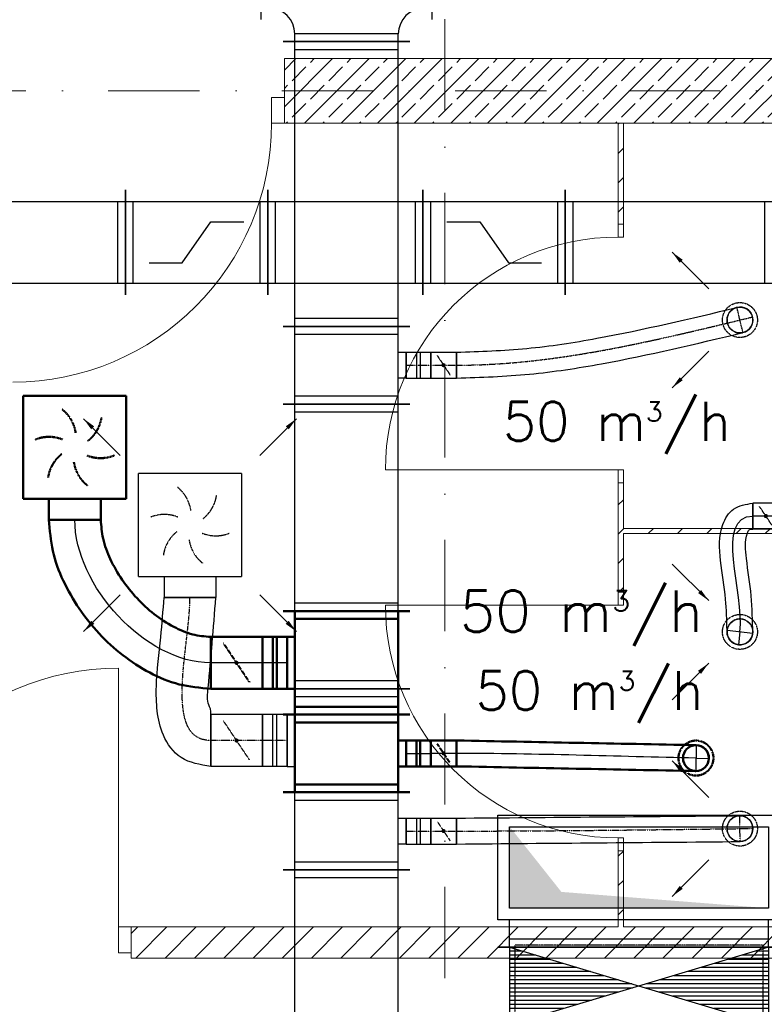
# Model space of a CAD drawing. Header units: millimetres. Extents: x -4612887 to -4536833, y -5457376 to -5415716.
# Tile 65 of 144: x -4582719 to -4579842, y -5445443 to -5441639. Entities that reach past the tile are written whole.
import ezdxf

# ---------------------------------------------------------------- set-up
doc = ezdxf.new("R2010")
doc.units = ezdxf.units.MM
doc.header["$MEASUREMENT"] = 0
for name, pattern in [('DASHDOT', [1, 0.5, -0.25, 0, -0.25]), ('DASHED', [0.75, 0.5, -0.25]), ('Kropki i Kreski', [670.277762, 352.777767, -176.388884, 0, -141.111112])]:
    doc.linetypes.add(name, pattern=pattern)
doc.layers.get('0').update_dxf_attribs({"color": 8, "lineweight": 18})
for name, color, linetype, lineweight in [('FLUID-N1', 7, 'Continuous', 30), ('FLUID-N1-150-ARRGR', 7, 'Continuous', 25), ('FLUID-W1', 7, 'Continuous', 30), ('FLUID-W1-160-ARRGR', 7, 'Continuous', 25), ('FLUID-Zmiany', 7, 'Continuous', 50), ('Osie', 8, 'Continuous', 18), ('Ściany wewnętrzne', 7, 'Continuous', 18)]:
    doc.layers.add(name, color=color, linetype=linetype, lineweight=lineweight)
for name, color, linetype in [('FLUID-N1-SYM', 7, 'Continuous'), ('FLUID-w1-SYM', 7, 'Continuous'), ('FLUID-Zmiany-SYM', 7, 'Continuous')]:
    doc.layers.add(name, color=color, linetype=linetype)
doc.styles.add('FDBES', font='simplex.shx')
doc.linetypes.add('ZIGZAG', pattern='A,0.0001,-0.2,[131,ltypeshp.shx,S=0.2,R=0,X=-0.2,Y=0],-0.4,[131,ltypeshp.shx,S=0.2,R=180,X=0.2,Y=0],-0.2', length=0.8001)
doc.dimstyles.new('FDBES', dxfattribs={"dimscale": 50, "dimtxt": 4, "dimasz": 2.5, "dimexe": 0.8, "dimexo": 2, "dimgap": 1, "dimtad": 1, "dimdsep": 46, "dimtxsty": 'FDBES', "dimcen": 2.5, "dimclrd": 4, "dimclre": 5, "dimadec": 0, "dimazin": 0, "dimtfac": 1, "dimtmove": 0, "dimatfit": 3, "dimfxl": 1, "dimarcsym": 0})
pattern_1 = [(45, (-4559356.9, -5416807.61), (-56.56854, 56.56854), [])]

# ---------------------------------------------------------------- blocks, each defined once
blk = doc.blocks.new('*U64')
at = {"color": 7, "linetype": 'DASHED'}
blk.add_circle((0, 0), 67.5, dxfattribs=at)
at = {"color": 0, "linetype": 'ByBlock', "lineweight": -2}
blk.add_circle((0, 0), 50, dxfattribs=at)
blk = doc.blocks.new('*U69')
at = {"color": 0, "linetype": 'ByBlock', "lineweight": -2}
for p, q in [((-199, -199), (-199, 199)), ((199, 199), (-199, 199)), ((199, 199), (199, -199)), ((-199, -199), (199, -199)), ((-100, -199), (-100, -279)), ((100, -199), (100, -279))]:
    blk.add_line(p, q, dxfattribs=at)
at = {"color": 10, "linetype": 'Continuous', "lineweight": -2}
blk.add_line((100, -279), (-100, -279), dxfattribs=at)
at = {"color": 7, "linetype": 'DASHED'}
for centre, start, end in [((-135.9, 36.4), 8.1986, 51.8014), ((-36.4, 135.9), 308.1986, 351.8014), ((-99.5, -99.5), 68.1986, 111.8014), ((36.4, -135.9), 128.1986, 171.8014), ((99.5, 99.5), 248.1986, 291.8014), ((135.9, -36.4), 188.1986, 231.8014)]:
    blk.add_arc(centre, 140.7, start, end, dxfattribs=at)
blk = doc.blocks.new('*U67')
at = {"color": 10, "linetype": 'Continuous', "lineweight": -2}
for p, q in [((-200, -245), (-200, 245)), ((200, 245), (200, -245)), ((100, -230), (-100, -230))]:
    blk.add_line(p, q, dxfattribs=at)
at = {"color": 0, "linetype": 'ByBlock', "lineweight": -2}
for p, q in [((-200, 200), (200, 200)), ((-200, -200), (200, -200)), ((-100, -200), (-100, -230)), ((100, -230), (100, -200))]:
    blk.add_line(p, q, dxfattribs=at)
at = {"color": 7, "linetype": 'Continuous'}
for p, q in [((-170, -200), (-170, 200)), ((170, 200), (170, -200))]:
    blk.add_line(p, q, dxfattribs=at)
blk = doc.blocks.new('*U66')
at = {"color": 10, "linetype": 'Continuous', "lineweight": -2}
for p, q in [((-100, -100), (-100, 100)), ((100, 100), (100, -100))]:
    blk.add_line(p, q, dxfattribs=at)
at = {"color": 0, "linetype": 'ByBlock', "lineweight": -2}
for p, q in [((-100, 100), (100, 100)), ((-100, -100), (100, -100))]:
    blk.add_line(p, q, dxfattribs=at)
at = {"color": 7, "linetype": 'DASHED'}
blk.add_line((-50, 75), (50, -75), dxfattribs=at)
at = {"color": 7, "linetype": 'Continuous'}
blk.add_lwpolyline([(-4, 0, 8, 8, 1), (4, 0, 8, 8, 1)], format="xyseb", close=True, dxfattribs=at)
at = {"layer": 'FLUID-Zmiany-SYM', "color": 7, "linetype": 'Continuous'}
blk.add_line((-100, 0), (100, 0), dxfattribs=at)
blk = doc.blocks.new('*U65')
at = {"color": 10, "linetype": 'Continuous', "lineweight": -2}
for p, q in [((-47.5, -100), (-47.5, 100)), ((47.5, 100), (47.5, -100))]:
    blk.add_line(p, q, dxfattribs=at)
at = {"color": 0, "linetype": 'ByBlock', "lineweight": -2}
for p, q in [((-47.5, 100), (47.5, 100)), ((-47.5, -100), (47.5, -100))]:
    blk.add_line(p, q, dxfattribs=at)
at = {"color": 7, "linetype": 'Continuous'}
for p, q in [((-7.5, 100), (-7.5, -100)), ((7.5, 100), (7.5, -100))]:
    blk.add_line(p, q, dxfattribs=at)
at = {"layer": 'FLUID-Zmiany-SYM', "color": 7, "linetype": 'Continuous'}
blk.add_line((-47.5, 0), (47.5, 0), dxfattribs=at)
blk = doc.blocks.new('*U63')
at = {"color": 10, "linetype": 'Continuous', "lineweight": -2}
for p, q in [((-150, -245), (-150, 245)), ((150, 245), (150, -245)), ((50, -230), (-50, -230))]:
    blk.add_line(p, q, dxfattribs=at)
at = {"color": 0, "linetype": 'ByBlock', "lineweight": -2}
for p, q in [((-150, 200), (150, 200)), ((-150, -200), (150, -200)), ((-50, -230), (-50, -200)), ((50, -200), (50, -230))]:
    blk.add_line(p, q, dxfattribs=at)
at = {"color": 7, "linetype": 'Continuous'}
for p, q in [((-120, -200), (-120, 200)), ((120, 200), (120, -200))]:
    blk.add_line(p, q, dxfattribs=at)
blk = doc.blocks.new('*U1162')
at = {"color": 10, "linetype": 'Continuous', "lineweight": -2}
for p, q in [((-47.5, -50), (-47.5, 50)), ((47.5, 50), (47.5, -50))]:
    blk.add_line(p, q, dxfattribs=at)
at = {"color": 0, "linetype": 'ByBlock', "lineweight": -2}
for p, q in [((-47.5, 50), (47.5, 50)), ((-47.5, -50), (47.5, -50))]:
    blk.add_line(p, q, dxfattribs=at)
at = {"color": 7, "linetype": 'Continuous'}
for p, q in [((-7.5, 50), (-7.5, -50)), ((7.5, 50), (7.5, -50))]:
    blk.add_line(p, q, dxfattribs=at)
at = {"layer": 'FLUID-Zmiany-SYM', "color": 7, "linetype": 'Continuous'}
blk.add_line((-47.5, 0), (47.5, 0), dxfattribs=at)
blk = doc.blocks.new('*U68')
at = {"color": 10, "linetype": 'Continuous', "lineweight": -2}
for p, q in [((-100, 0), (100, 0)), ((525, -453), (525, -653))]:
    blk.add_line(p, q, dxfattribs=at)
at = {"color": 10, "linetype": 'ZIGZAG', "lineweight": -2, "ltscale": 50}
for points in [[(525, -653), (403.1, -636.1), (289.4, -590.9), (94.1, -440.1), (-44.5, -235.5), (-85, -120.4), (-100, 0)], [(525, -453), (455.8, -443.2), (382.1, -413.7), (240.3, -303.5), (137.1, -151.8), (109.3, -73.1), (100, 0)]]:
    blk.add_spline(points, degree=3, dxfattribs=at)
at = {"layer": 'FLUID-Zmiany-SYM', "color": 7, "linetype": 'Continuous', "start_tangent": (-1, 0), "end_tangent": (0, 1)}
blk.add_spline([(525, -553), (0, 0)], degree=3, dxfattribs=at)
blk = doc.blocks.new('*U1161')
at = {"color": 10, "linetype": 'Continuous', "lineweight": -2}
blk.add_line((0, -50), (0, 50), dxfattribs=at)
at = {"color": 7, "linetype": 'DASHED', "lineweight": -2}
blk.add_arc((925, -18), 50, 88.8852, 268.8852, dxfattribs=at)
at = {"color": 0, "lineweight": -2}
blk.add_arc((925, -18), 50, 268.8852, 88.8852, dxfattribs=at)
at = {"color": 10, "linetype": 'ZIGZAG', "lineweight": -2, "ltscale": 50}
for points in [[(926, 32), (0, 50)], [(924, -68), (0, -50)]]:
    blk.add_spline(points, degree=3, dxfattribs=at)
at = {"layer": 'FLUID-Zmiany-SYM', "color": 7, "linetype": 'Continuous'}
for p, q in [((926, 32), (924, -68)), ((925, -18), (975, -19))]:
    blk.add_line(p, q, dxfattribs=at)
at = {"layer": 'FLUID-Zmiany-SYM', "color": 7, "linetype": 'Continuous', "start_tangent": (-0.999811, 0.019456), "end_tangent": (-1, 0)}
blk.add_spline([(925, -18), (0, 0)], degree=3, dxfattribs=at)
blk = doc.blocks.new('*U943')
at = {"color": 7, "linetype": 'DASHED'}
blk.add_circle((0, 0), 67.5, dxfattribs=at)
at = {"color": 0, "linetype": 'ByBlock', "lineweight": -2}
blk.add_circle((0, 0), 50, dxfattribs=at)
blk = doc.blocks.new('*U942')
at = {"color": 7, "linetype": 'DASHED'}
blk.add_circle((0, 0), 67.5, dxfattribs=at)
at = {"color": 0, "linetype": 'ByBlock', "lineweight": -2}
blk.add_circle((0, 0), 50, dxfattribs=at)
blk = doc.blocks.new('*U315')
at = {"color": 7, "linetype": 'DASHED'}
blk.add_circle((0, 0), 67.5, dxfattribs=at)
at = {"color": 0, "linetype": 'ByBlock', "lineweight": -2}
blk.add_circle((0, 0), 50, dxfattribs=at)
blk = doc.blocks.new('*U941')
at = {"color": 0, "linetype": 'ByBlock', "lineweight": -2}
for p, q in [((-199, -199), (-199, 199)), ((199, 199), (-199, 199)), ((199, 199), (199, -199)), ((-199, -199), (199, -199)), ((-100, -199), (-100, -279)), ((100, -199), (100, -279))]:
    blk.add_line(p, q, dxfattribs=at)
at = {"color": 162, "linetype": 'Continuous', "lineweight": -2}
blk.add_line((100, -279), (-100, -279), dxfattribs=at)
at = {"color": 7, "linetype": 'DASHED'}
for centre, start, end in [((-135.9, 36.4), 8.1986, 51.8014), ((-36.4, 135.9), 308.1986, 351.8014), ((-99.5, -99.5), 68.1986, 111.8014), ((36.4, -135.9), 128.1986, 171.8014), ((99.5, 99.5), 248.1986, 291.8014), ((135.9, -36.4), 188.1986, 231.8014)]:
    blk.add_arc(centre, 140.7, start, end, dxfattribs=at)
blk = doc.blocks.new('*U835')
at = {"color": 162, "linetype": 'Continuous', "lineweight": -2}
blk.add_line((-242.5, -545), (-242.5, 545), dxfattribs=at)
at = {"color": 7, "linetype": 'Continuous'}
for p, q in [((-137.5, -545), (-137.5, 545)), ((-137.5, 545), (267.5, 545)), ((267.5, 545), (267.5, -545)), ((-212.5, -500), (-212.5, 500)), ((267.5, -545), (-137.5, -545))]:
    blk.add_line(p, q, dxfattribs=at)
at = {"color": 0, "linetype": 'ByBlock', "lineweight": -2}
for p, q in [((-242.5, 500), (-137.5, 500)), ((-92.5, -500), (-92.5, 500)), ((-92.5, 500), (222.5, 500)), ((222.5, 500), (222.5, -500)), ((-242.5, -500), (-137.5, -500)), ((222.5, -500), (-92.5, -500))]:
    blk.add_line(p, q, dxfattribs=at)
blk = doc.blocks.new('*U832')
at = {"color": 162, "linetype": 'Continuous', "lineweight": -2}
for p, q in [((-714, -245), (-714, 245)), ((714, 245), (714, -245))]:
    blk.add_line(p, q, dxfattribs=at)
at = {"color": 0, "linetype": 'ByBlock', "lineweight": -2}
for p, q in [((-714, 200), (714, 200)), ((-714, -200), (714, -200))]:
    blk.add_line(p, q, dxfattribs=at)
at = {"color": 7, "linetype": 'Continuous'}
for p, q in [((-684, -200), (-684, 200)), ((684, 200), (684, -200))]:
    blk.add_line(p, q, dxfattribs=at)
blk = doc.blocks.new('*U831')
at = {"color": 162, "linetype": 'Continuous', "lineweight": -2}
for p, q in [((-200, -245), (-200, 245)), ((200, 245), (200, -245)), ((100, -230), (-100, -230))]:
    blk.add_line(p, q, dxfattribs=at)
at = {"color": 0, "linetype": 'ByBlock', "lineweight": -2}
for p, q in [((-200, 200), (200, 200)), ((-200, -200), (200, -200)), ((-100, -200), (-100, -230)), ((100, -230), (100, -200))]:
    blk.add_line(p, q, dxfattribs=at)
at = {"color": 7, "linetype": 'Continuous'}
for p, q in [((-170, -200), (-170, 200)), ((170, 200), (170, -200))]:
    blk.add_line(p, q, dxfattribs=at)
blk = doc.blocks.new('*U830')
at = {"color": 162, "linetype": 'Continuous', "lineweight": -2}
for p, q in [((-100, -100), (-100, 100)), ((100, 100), (100, -100))]:
    blk.add_line(p, q, dxfattribs=at)
at = {"color": 0, "linetype": 'ByBlock', "lineweight": -2}
for p, q in [((-100, 100), (100, 100)), ((-100, -100), (100, -100))]:
    blk.add_line(p, q, dxfattribs=at)
at = {"color": 7, "linetype": 'DASHED'}
blk.add_line((-50, 75), (50, -75), dxfattribs=at)
at = {"color": 7, "linetype": 'Continuous'}
blk.add_lwpolyline([(-4, 0, 8, 8, 1), (4, 0, 8, 8, 1)], format="xyseb", close=True, dxfattribs=at)
at = {"layer": 'FLUID-N1-SYM', "color": 7, "linetype": 'DASHDOT'}
blk.add_line((-100, 0), (100, 0), dxfattribs=at)
blk = doc.blocks.new('*U829')
at = {"color": 162, "linetype": 'Continuous', "lineweight": -2}
for p, q in [((-47.5, -100), (-47.5, 100)), ((47.5, 100), (47.5, -100))]:
    blk.add_line(p, q, dxfattribs=at)
at = {"color": 0, "linetype": 'ByBlock', "lineweight": -2}
for p, q in [((-47.5, 100), (47.5, 100)), ((-47.5, -100), (47.5, -100))]:
    blk.add_line(p, q, dxfattribs=at)
at = {"color": 7, "linetype": 'Continuous'}
for p, q in [((-7.5, 100), (-7.5, -100)), ((7.5, 100), (7.5, -100))]:
    blk.add_line(p, q, dxfattribs=at)
at = {"layer": 'FLUID-N1-SYM', "color": 7, "linetype": 'DASHDOT'}
blk.add_line((-47.5, 0), (47.5, 0), dxfattribs=at)
blk = doc.blocks.new('*U828')
at = {"color": 162, "linetype": 'Continuous', "lineweight": -2}
for p, q in [((330, 267.5), (330, -137.5)), ((-330, -137.5), (-330, 112.5)), ((245, -222.5), (-245, -222.5))]:
    blk.add_line(p, q, dxfattribs=at)
at = {"color": 7, "linetype": 'Continuous'}
for p, q in [((300, 222.5), (300, -92.5)), ((-300, -92.5), (-300, 67.5)), ((200, -192.5), (-200, -192.5))]:
    blk.add_line(p, q, dxfattribs=at)
at = {"color": 0, "linetype": 'ByBlock', "lineweight": -2}
for p, q in [((330, 222.5), (300, 222.5)), ((-330, 67.5), (-300, 67.5)), ((-330, -92.5), (-300, -92.5)), ((330, -92.5), (300, -92.5)), ((-200, -222.5), (-200, -192.5)), ((200, -222.5), (200, -192.5))]:
    blk.add_line(p, q, dxfattribs=at)
for centre, radius, start, end in [((300, -192.5), 415, 90, 158.9045), ((-300, -192.5), 260, 35.0641, 90), ((-300, -192.5), 100, 0, 90), ((300, -192.5), 100, 90, 180)]:
    blk.add_arc(centre, radius, start, end, dxfattribs=at)
blk = doc.blocks.new('*U826')
at = {"color": 162, "linetype": 'Continuous', "lineweight": -2}
for p, q in [((-400, -245), (-400, 245)), ((400, 245), (400, -245))]:
    blk.add_line(p, q, dxfattribs=at)
at = {"color": 0, "linetype": 'ByBlock', "lineweight": -2}
for p, q in [((-400, 200), (400, 200)), ((-400, -200), (400, -200))]:
    blk.add_line(p, q, dxfattribs=at)
at = {"color": 7, "linetype": 'Continuous'}
for p, q in [((-370, -200), (-370, 200)), ((370, 200), (370, -200))]:
    blk.add_line(p, q, dxfattribs=at)
blk = doc.blocks.new('*U980')
at = {"color": 162, "linetype": 'Continuous', "lineweight": -2}
for p, q in [((-150, -245), (-150, 245)), ((150, 245), (150, -245)), ((50, -230), (-50, -230))]:
    blk.add_line(p, q, dxfattribs=at)
at = {"color": 0, "linetype": 'ByBlock', "lineweight": -2}
for p, q in [((-150, 200), (150, 200)), ((-150, -200), (150, -200)), ((-50, -230), (-50, -200)), ((50, -200), (50, -230))]:
    blk.add_line(p, q, dxfattribs=at)
at = {"color": 7, "linetype": 'Continuous'}
for p, q in [((-120, -200), (-120, 200)), ((120, 200), (120, -200))]:
    blk.add_line(p, q, dxfattribs=at)
blk = doc.blocks.new('*U981')
at = {"color": 162, "linetype": 'Continuous', "lineweight": -2}
for p, q in [((-50, -50), (-50, 50)), ((50, 50), (50, -50))]:
    blk.add_line(p, q, dxfattribs=at)
at = {"color": 0, "linetype": 'ByBlock', "lineweight": -2}
for p, q in [((-50, 50), (50, 50)), ((-50, -50), (50, -50))]:
    blk.add_line(p, q, dxfattribs=at)
at = {"color": 7, "linetype": 'DASHED'}
blk.add_line((-25, 37.5), (25, -37.5), dxfattribs=at)
at = {"color": 7, "linetype": 'Continuous'}
blk.add_lwpolyline([(-4, 0, 8, 8, 1), (4, 0, 8, 8, 1)], format="xyseb", close=True, dxfattribs=at)
at = {"layer": 'FLUID-N1-SYM', "color": 7, "linetype": 'DASHDOT'}
blk.add_line((-50, 0), (50, 0), dxfattribs=at)
blk = doc.blocks.new('*U982')
at = {"color": 162, "linetype": 'Continuous', "lineweight": -2}
for p, q in [((-47.5, -50), (-47.5, 50)), ((47.5, 50), (47.5, -50))]:
    blk.add_line(p, q, dxfattribs=at)
at = {"color": 0, "linetype": 'ByBlock', "lineweight": -2}
for p, q in [((-47.5, 50), (47.5, 50)), ((-47.5, -50), (47.5, -50))]:
    blk.add_line(p, q, dxfattribs=at)
at = {"color": 7, "linetype": 'Continuous'}
for p, q in [((-7.5, 50), (-7.5, -50)), ((7.5, 50), (7.5, -50))]:
    blk.add_line(p, q, dxfattribs=at)
at = {"layer": 'FLUID-N1-SYM', "color": 7, "linetype": 'DASHDOT'}
blk.add_line((-47.5, 0), (47.5, 0), dxfattribs=at)
blk = doc.blocks.new('*U983')
at = {"color": 162, "linetype": 'Continuous', "lineweight": -2}
blk.add_line((-53, 547.5), (47, 547.5), dxfattribs=at)
at = {"color": 7, "linetype": 'DASHED', "lineweight": -2}
blk.add_arc((6.5, -547.5), 50, 0.7454, 180.7454, dxfattribs=at)
at = {"color": 0, "linetype": 'ByBlock', "lineweight": -2}
blk.add_arc((6.5, -547.5), 50, 180.7454, 0.7454, dxfattribs=at)
at = {"color": 162, "linetype": 'ZIGZAG', "lineweight": -2, "ltscale": 50}
for points in [[(-53, 547.5), (-43.5, -548.1)], [(47, 547.5), (56.5, -546.8)]]:
    blk.add_spline(points, degree=3, dxfattribs=at)
at = {"layer": 'FLUID-N1-SYM', "color": 7, "linetype": 'DASHDOT'}
for p, q in [((-43.5, -548.1), (56.5, -546.8)), ((6.5, -547.5), (7.2, -597.5))]:
    blk.add_line(p, q, dxfattribs=at)
at = {"layer": 'FLUID-N1-SYM', "color": 7, "linetype": 'DASHDOT', "start_tangent": (0, -1), "end_tangent": (0.01301, -0.999915)}
blk.add_spline([(-3, 547.5), (0, 0), (6.5, -547.5)], degree=3, dxfattribs=at)
blk = doc.blocks.new('*U984')
at = {"color": 162, "linetype": 'Continuous', "lineweight": -2}
for p, q in [((-100, 0), (100, 0)), ((80, -453), (80, -653))]:
    blk.add_line(p, q, dxfattribs=at)
at = {"color": 162, "linetype": 'ZIGZAG', "lineweight": -2, "ltscale": 50}
for points in [[(80, -453), (80.2, -454.8), (80.6, -452.9), (72.2, -415.6), (70.1, -349.2), (85.6, -176.5), (100, 0)], [(80, -653), (-34.1, -618.9), (-102.8, -532.7), (-126.5, -438.6), (-129.8, -343.5), (-113, -153.4), (-100, 0)]]:
    blk.add_spline(points, degree=3, dxfattribs=at)
at = {"layer": 'FLUID-N1-SYM', "color": 7, "linetype": 'DASHDOT', "start_tangent": (-1, 0), "end_tangent": (0, 1)}
blk.add_spline([(80, -553), (0, 0)], degree=3, dxfattribs=at)
blk = doc.blocks.new('*U985')
at = {"color": 162, "linetype": 'Continuous', "lineweight": -2}
for p, q in [((-150, -245), (-150, 245)), ((150, 245), (150, -245))]:
    blk.add_line(p, q, dxfattribs=at)
at = {"color": 0, "linetype": 'ByBlock', "lineweight": -2}
for p, q in [((-120, 200), (-150, 200)), ((-120, 200), (120, 200)), ((120, 200), (150, 200)), ((-120, -200), (-150, -200)), ((-120, -200), (120, -200)), ((120, -200), (150, -200))]:
    blk.add_line(p, q, dxfattribs=at)
at = {"color": 7, "linetype": 'Continuous'}
for p, q in [((-120, -200), (-120, 200)), ((120, 200), (120, -200))]:
    blk.add_line(p, q, dxfattribs=at)
blk = doc.blocks.new('*U986')
at = {"color": 162, "linetype": 'Continuous', "lineweight": -2}
for p, q in [((-150, -245), (-150, 245)), ((150, 245), (150, -245)), ((50, -230), (-50, -230))]:
    blk.add_line(p, q, dxfattribs=at)
at = {"color": 0, "linetype": 'ByBlock', "lineweight": -2}
for p, q in [((-150, 200), (150, 200)), ((-150, -200), (150, -200)), ((-50, -230), (-50, -200)), ((50, -200), (50, -230))]:
    blk.add_line(p, q, dxfattribs=at)
at = {"color": 7, "linetype": 'Continuous'}
for p, q in [((-120, -200), (-120, 200)), ((120, 200), (120, -200))]:
    blk.add_line(p, q, dxfattribs=at)
blk = doc.blocks.new('*U987')
at = {"color": 162, "linetype": 'Continuous', "lineweight": -2}
for p, q in [((-50, -50), (-50, 50)), ((50, 50), (50, -50))]:
    blk.add_line(p, q, dxfattribs=at)
at = {"color": 0, "linetype": 'ByBlock', "lineweight": -2}
for p, q in [((-50, 50), (50, 50)), ((-50, -50), (50, -50))]:
    blk.add_line(p, q, dxfattribs=at)
at = {"color": 7, "linetype": 'DASHED'}
blk.add_line((-25, 37.5), (25, -37.5), dxfattribs=at)
at = {"color": 7, "linetype": 'Continuous'}
blk.add_lwpolyline([(-4, 0, 8, 8, 1), (4, 0, 8, 8, 1)], format="xyseb", close=True, dxfattribs=at)
at = {"layer": 'FLUID-N1-SYM', "color": 7, "linetype": 'DASHDOT'}
blk.add_line((-50, 0), (50, 0), dxfattribs=at)
blk = doc.blocks.new('*U988')
at = {"color": 162, "linetype": 'Continuous', "lineweight": -2}
for p, q in [((-47.5, -50), (-47.5, 50)), ((47.5, 50), (47.5, -50))]:
    blk.add_line(p, q, dxfattribs=at)
at = {"color": 0, "linetype": 'ByBlock', "lineweight": -2}
for p, q in [((-47.5, 50), (47.5, 50)), ((-47.5, -50), (47.5, -50))]:
    blk.add_line(p, q, dxfattribs=at)
at = {"color": 7, "linetype": 'Continuous'}
for p, q in [((-7.5, 50), (-7.5, -50)), ((7.5, 50), (7.5, -50))]:
    blk.add_line(p, q, dxfattribs=at)
at = {"layer": 'FLUID-N1-SYM', "color": 7, "linetype": 'DASHDOT'}
blk.add_line((-47.5, 0), (47.5, 0), dxfattribs=at)
blk = doc.blocks.new('*U989')
at = {"color": 162, "linetype": 'Continuous', "lineweight": -2}
for p, q in [((-550, -245), (-550, 245)), ((550, 245), (550, -245))]:
    blk.add_line(p, q, dxfattribs=at)
at = {"color": 0, "linetype": 'ByBlock', "lineweight": -2}
for p, q in [((-550, 200), (550, 200)), ((-550, -200), (550, -200))]:
    blk.add_line(p, q, dxfattribs=at)
at = {"color": 7, "linetype": 'Continuous'}
for p, q in [((-520, -200), (-520, 200)), ((520, 200), (520, -200))]:
    blk.add_line(p, q, dxfattribs=at)
blk = doc.blocks.new('*U794')
at = {"color": 32, "linetype": 'Continuous', "lineweight": -2}
for p, q in [((-850, -202.5), (-850, 202.5)), ((850, 202.5), (850, -202.5))]:
    blk.add_line(p, q, dxfattribs=at)
at = {"color": 0, "linetype": 'ByBlock', "lineweight": -2}
for p, q in [((-850, 157.5), (850, 157.5)), ((-850, -157.5), (850, -157.5))]:
    blk.add_line(p, q, dxfattribs=at)
at = {"color": 7, "linetype": 'Continuous'}
for p, q in [((-820, -157.5), (-820, 157.5)), ((820, 157.5), (820, -157.5))]:
    blk.add_line(p, q, dxfattribs=at)
blk = doc.blocks.new('*U1036')
at = {"color": 162, "linetype": 'Continuous', "lineweight": -2}
blk.add_line((-1095, -224.5), (-1095, -124.5), dxfattribs=at)
at = {"color": 7, "linetype": 'DASHED', "lineweight": -2}
blk.add_arc((0, 0), 50, 103.526, 283.526, dxfattribs=at)
at = {"color": 0, "linetype": 'ByBlock', "lineweight": -2}
blk.add_arc((0, 0), 50, 283.526, 103.526, dxfattribs=at)
at = {"color": 162, "linetype": 'ZIGZAG', "lineweight": -2, "ltscale": 50}
for points in [[(-1095, -124.5), (-823.7, -109.7), (-552.5, -70.5), (-11.7, 48.6)], [(-1095, -224.5), (-813.3, -209.1), (-534.8, -168.9), (11.7, -48.6)]]:
    blk.add_spline(points, degree=3, dxfattribs=at)
at = {"layer": 'FLUID-N1-SYM', "color": 7, "linetype": 'DASHDOT'}
for p, q in [((11.7, -48.6), (-11.7, 48.6)), ((0, 0), (48.6, 11.7))]:
    blk.add_line(p, q, dxfattribs=at)
at = {"layer": 'FLUID-N1-SYM', "color": 7, "linetype": 'DASHDOT', "start_tangent": (1, 0), "end_tangent": (0.972264, 0.233887)}
blk.add_spline([(-1095, -174.5), (0, 0)], degree=3, dxfattribs=at)
blk = doc.blocks.new('*U818')
at = {"color": 32, "linetype": 'Continuous', "lineweight": -2}
for p, q in [((-50, -50), (-50, 50)), ((50, 50), (50, -50))]:
    blk.add_line(p, q, dxfattribs=at)
at = {"color": 0, "linetype": 'ByBlock', "lineweight": -2}
for p, q in [((-50, 50), (50, 50)), ((-50, -50), (50, -50))]:
    blk.add_line(p, q, dxfattribs=at)
at = {"color": 7, "linetype": 'DASHED'}
blk.add_line((-25, 37.5), (25, -37.5), dxfattribs=at)
at = {"color": 7, "linetype": 'Continuous'}
blk.add_lwpolyline([(-4, 0, 8, 8, 1), (4, 0, 8, 8, 1)], format="xyseb", close=True, dxfattribs=at)
at = {"layer": 'FLUID-w1-SYM', "color": 7, "linetype": 'Continuous'}
blk.add_line((-50, 0), (50, 0), dxfattribs=at)
blk = doc.blocks.new('*U314')
at = {"color": 32, "linetype": 'Continuous', "lineweight": -2}
blk.add_line((0, 50), (0, -50), dxfattribs=at)
at = {"color": 7, "linetype": 'DASHED', "lineweight": -2}
blk.add_arc((-50.2, -447.5), 50, 353.5943, 173.5943, dxfattribs=at)
at = {"color": 0, "lineweight": -2}
blk.add_arc((-50.2, -447.5), 50, 173.5943, 353.5943, dxfattribs=at)
at = {"color": 32, "linetype": 'ZIGZAG', "lineweight": -2, "ltscale": 50}
for points in [[(-99.9, -441.9), (-106, -321), (-124.9, -172.2), (-116.1, -32.7), (-74.7, 26.8), (0, 50)], [(-0.6, -453.1), (-6.8, -308.3), (-25.3, -163.4), (-21.5, -65.2), (-14.5, -53), (0, -50)]]:
    blk.add_spline(points, degree=3, dxfattribs=at)
at = {"layer": 'FLUID-w1-SYM', "color": 7, "linetype": 'Continuous'}
for p, q in [((-0.6, -453.1), (-99.9, -441.9)), ((-50.2, -447.5), (-55.8, -497.2))]:
    blk.add_line(p, q, dxfattribs=at)
at = {"layer": 'FLUID-w1-SYM', "color": 7, "linetype": 'Continuous', "start_tangent": (0.111568, 0.993757), "end_tangent": (1, 0)}
blk.add_spline([(-50.2, -447.5), (0, 0)], degree=3, dxfattribs=at)
blk = doc.blocks.new('*U1037')
at = {"linetype": 'Continuous'}
h = blk.add_hatch(dxfattribs=at)
h.set_pattern_fill('LINE', scale=127, angle=90, style=0)
h.paths.add_polyline_path([(-150, 500), (150, 500), (-150, -500), (150, -500)])
at = {"color": 162, "linetype": 'Continuous', "lineweight": -2}
for p, q in [((-150, -545), (-150, 545)), ((150, 545), (150, -545))]:
    blk.add_line(p, q, dxfattribs=at)
at = {"color": 0, "linetype": 'ByBlock', "lineweight": -2}
for p, q in [((-150, 500), (150, 500)), ((-150, -500), (150, -500))]:
    blk.add_line(p, q, dxfattribs=at)
at = {"color": 7, "linetype": 'Continuous'}
for p, q in [((-150, 500), (150, -500)), ((-150, -500), (150, 500))]:
    blk.add_line(p, q, dxfattribs=at)
at = {"color": 7, "linetype": 'DASHED'}
for p, q in [((-157.5, 480), (-157.5, -480)), ((157.5, 480), (-157.5, 480)), ((157.5, -480), (157.5, 480)), ((-157.5, -480), (157.5, -480))]:
    blk.add_line(p, q, dxfattribs=at)
blk = doc.blocks.new('*U1123')
at = {"color": 7, "linetype": 'Continuous'}
for p, q in [((-202.5, -545), (-202.5, 545)), ((-202.5, 545), (202.5, 545)), ((202.5, 545), (202.5, -545)), ((202.5, -545), (-202.5, -545))]:
    blk.add_line(p, q, dxfattribs=at)
at = {"color": 0, "linetype": 'ByBlock', "lineweight": -2}
for p, q in [((-157.5, -500), (-157.5, 500)), ((-157.5, 500), (157.5, 500)), ((157.5, 500), (157.5, -500)), ((157.5, -500), (-157.5, -500))]:
    blk.add_line(p, q, dxfattribs=at)
at = {"color": 0, "linetype": 'ByBlock'}
blk.add_solid([(-157.5, 500), (157.5, 500), (-157.5, -500), (-94.5, 300)], dxfattribs=at)
blk = doc.blocks.new('*U796')
at = {"color": 32, "linetype": 'Continuous', "lineweight": -2}
for p, q in [((-275, -202.5), (-275, 202.5)), ((275, 202.5), (275, -202.5))]:
    blk.add_line(p, q, dxfattribs=at)
at = {"color": 0, "linetype": 'ByBlock', "lineweight": -2}
for p, q in [((-275, 157.5), (275, 157.5)), ((-275, -157.5), (275, -157.5))]:
    blk.add_line(p, q, dxfattribs=at)
at = {"color": 7, "linetype": 'Continuous'}
for p, q in [((-245, -157.5), (-245, 157.5)), ((245, 157.5), (245, -157.5)), ((-55, -78.8), (55, 78.8)), ((55, 78.8), (183.3, 78.8)), ((-183.3, -78.8), (-55, -78.8))]:
    blk.add_line(p, q, dxfattribs=at)
blk = doc.blocks.new('*U805')
at = {"color": 32, "linetype": 'Continuous', "lineweight": -2}
for p, q in [((-300, -202.5), (-300, 202.5)), ((300, 202.5), (300, -202.5))]:
    blk.add_line(p, q, dxfattribs=at)
at = {"color": 0, "linetype": 'ByBlock', "lineweight": -2}
for p, q in [((-300, 157.5), (300, 157.5)), ((-300, -157.5), (300, -157.5))]:
    blk.add_line(p, q, dxfattribs=at)
at = {"color": 7, "linetype": 'Continuous'}
for p, q in [((-270, -157.5), (-270, 157.5)), ((270, 157.5), (270, -157.5))]:
    blk.add_line(p, q, dxfattribs=at)
blk = doc.blocks.new('*U806')
at = {"color": 32, "linetype": 'Continuous', "lineweight": -2}
for p, q in [((-275, -202.5), (-275, 202.5)), ((275, 202.5), (275, -202.5))]:
    blk.add_line(p, q, dxfattribs=at)
at = {"color": 0, "linetype": 'ByBlock', "lineweight": -2}
for p, q in [((275, 157.5), (-275, 157.5)), ((275, -157.5), (-275, -157.5))]:
    blk.add_line(p, q, dxfattribs=at)
at = {"color": 7, "linetype": 'Continuous'}
for p, q in [((-245, -157.5), (-245, 157.5)), ((245, 157.5), (245, -157.5)), ((-55, 78.8), (-183.3, 78.8)), ((55, -78.8), (-55, 78.8)), ((183.3, -78.8), (55, -78.8))]:
    blk.add_line(p, q, dxfattribs=at)
blk = doc.blocks.new('*U807')
at = {"color": 32, "linetype": 'Continuous', "lineweight": -2}
for p, q in [((-400, -202.5), (-400, 202.5)), ((400, 202.5), (400, -202.5))]:
    blk.add_line(p, q, dxfattribs=at)
at = {"color": 0, "linetype": 'ByBlock', "lineweight": -2}
for p, q in [((-400, 157.5), (400, 157.5)), ((-400, -157.5), (400, -157.5))]:
    blk.add_line(p, q, dxfattribs=at)
at = {"color": 7, "linetype": 'Continuous'}
for p, q in [((-370, -157.5), (-370, 157.5)), ((370, 157.5), (370, -157.5))]:
    blk.add_line(p, q, dxfattribs=at)
blk = doc.blocks.new('*U1163')
at = {"color": 10, "linetype": 'Continuous', "lineweight": -2}
for p, q in [((-50, -50), (-50, 50)), ((50, 50), (50, -50))]:
    blk.add_line(p, q, dxfattribs=at)
at = {"color": 0, "linetype": 'ByBlock', "lineweight": -2}
for p, q in [((-50, 50), (50, 50)), ((-50, -50), (50, -50))]:
    blk.add_line(p, q, dxfattribs=at)
at = {"color": 7, "linetype": 'DASHED'}
blk.add_line((-25, 37.5), (25, -37.5), dxfattribs=at)
at = {"color": 7, "linetype": 'Continuous'}
blk.add_lwpolyline([(-4, 0, 8, 8, 1), (4, 0, 8, 8, 1)], format="xyseb", close=True, dxfattribs=at)
at = {"layer": 'FLUID-Zmiany-SYM', "color": 7, "linetype": 'Continuous'}
blk.add_line((-50, 0), (50, 0), dxfattribs=at)

msp = doc.modelspace()

# ---------------------------------------------------------------- hatches: boundary and pattern name
at = {"layer": 'Ściany wewnętrzne', "linetype": 'Continuous'}
h = msp.add_hatch(dxfattribs=at)
h.set_pattern_fill('BETON_ZBROJONY', color=8, style=0, pattern_type=2)
h.set_pattern_definition([(45, (-4559356.9, -5416807.61), (-70.71068, 70.71068), []), (45, (-4559392.25, -5416772.26), (-70.71068, 70.71068), [75, -25])])
h.paths.add_polyline_path([(-4581695.7, -5442039.1), (-4576375.7, -5442039.1), (-4576375.7, -5441939.1), (-4576375.7, -5441789.1), (-4581695.7, -5441789.1), (-4581695.7, -5441939.1)])
h = msp.add_hatch(dxfattribs=at)
h.set_pattern_fill('BLOCZKI_CERAMICZNE', color=8, style=0, pattern_type=2)
h.set_pattern_definition(pattern_1)
h.paths.add_polyline_path([(-4580385.7, -5442039.1), (-4580405.7, -5442039.1), (-4580405.7, -5442428.5), (-4580385.7, -5442428.5)])
h = msp.add_hatch(dxfattribs=at)
h.set_pattern_fill('BLOCZKI_CERAMICZNE', color=8, style=0, pattern_type=2)
h.set_pattern_definition(pattern_1)
h.paths.add_polyline_path([(-4580405.7, -5443850.2), (-4580385.7, -5443850.2), (-4580385.7, -5443428.5), (-4580405.7, -5443428.5)])
h = msp.add_hatch(dxfattribs=at)
h.set_pattern_fill('BLOCZKI_CERAMICZNE', color=8, style=0, pattern_type=2)
h.set_pattern_definition(pattern_1)
h.paths.add_polyline_path([(-4580385.7, -5443624.1), (-4578419.5, -5443624.1), (-4578419.5, -5443604.1), (-4580385.7, -5443604.1)])
h = msp.add_hatch(dxfattribs=at)
h.set_pattern_fill('BLOCZKI_CERAMICZNE', color=8, style=0, pattern_type=2)
h.set_pattern_definition(pattern_1)
h.paths.add_polyline_path([(-4580405.7, -5444850.2), (-4580405.7, -5445144.1), (-4580385.7, -5445144.1), (-4580385.7, -5444850.2)])
h = msp.add_hatch(dxfattribs=at)
h.set_pattern_fill('BLOCZKI_CERAMICZNE', color=8, style=0, pattern_type=2)
h.set_pattern_definition(pattern_1)
h.paths.add_polyline_path([(-4582287.5, -5445244.1), (-4582287.5, -5445264.1), (-4578251.9, -5445264.1), (-4578251.9, -5445164.1), (-4578251.9, -5445144.1), (-4582287.5, -5445144.1)])

# ---------------------------------------------------------------- linework, layer by layer
at = {"layer": 'Osie', "color": 8, "linetype": 'Kropki i Kreski'}
for p, q in [((-4581075.7, -5450704.9), (-4581075.7, -5422757.6)), ((-4551857, -5441914.1), (-4607179.5, -5441914.1))]:
    msp.add_line(p, q, dxfattribs=at)
at = {"layer": 'Ściany wewnętrzne', "color": 8, "linetype": 'Continuous'}
for p, q in [((-4581695.7, -5441939.1), (-4581695.7, -5441789.1)), ((-4581695.7, -5441939.1), (-4581745.7, -5441939.1)), ((-4581745.7, -5441939.1), (-4581745.7, -5442039.1)), ((-4581695.7, -5442039.1), (-4581695.7, -5441939.1)), ((-4581695.7, -5442039.1), (-4581695.7, -5441939.1)), ((-4581695.7, -5442039.1), (-4581695.7, -5441939.1)), ((-4581745.7, -5442039.1), (-4581695.7, -5442039.1)), ((-4580405.7, -5442428.5), (-4580385.7, -5442428.5)), ((-4580405.7, -5442478.5), (-4580405.7, -5442428.5)), ((-4580405.7, -5442428.5), (-4580385.7, -5442428.5)), ((-4580405.7, -5442428.5), (-4580385.7, -5442428.5)), ((-4580385.7, -5442428.5), (-4580385.7, -5442478.5)), ((-4580385.7, -5442478.5), (-4580405.7, -5442478.5)), ((-4580405.7, -5443378.5), (-4581305.7, -5443378.5)), ((-4580405.7, -5443428.5), (-4580405.7, -5443378.5)), ((-4580405.7, -5443378.5), (-4580385.7, -5443378.5)), ((-4580385.7, -5443378.5), (-4580385.7, -5443428.5)), ((-4580405.7, -5443428.5), (-4580385.7, -5443428.5)), ((-4580385.7, -5443428.5), (-4580405.7, -5443428.5)), ((-4580405.7, -5443428.5), (-4580385.7, -5443428.5)), ((-4580405.7, -5443850.2), (-4580385.7, -5443850.2)), ((-4580405.7, -5443850.2), (-4580405.7, -5443900.2)), ((-4580385.7, -5443850.2), (-4580405.7, -5443850.2)), ((-4580405.7, -5443850.2), (-4580385.7, -5443850.2)), ((-4580385.7, -5443900.2), (-4580385.7, -5443850.2)), ((-4580405.7, -5443900.2), (-4581305.7, -5443900.2)), ((-4580405.7, -5443900.2), (-4580385.7, -5443900.2)), ((-4582337.5, -5445144.1), (-4582337.5, -5444144.1)), ((-4580385.7, -5444800.2), (-4580405.7, -5444800.2)), ((-4580405.7, -5444800.2), (-4580405.7, -5444850.2)), ((-4580385.7, -5444850.2), (-4580385.7, -5444800.2)), ((-4580405.7, -5444850.2), (-4580385.7, -5444850.2)), ((-4580405.7, -5444850.2), (-4580385.7, -5444850.2)), ((-4580405.7, -5444850.2), (-4580385.7, -5444850.2)), ((-4582287.5, -5445144.1), (-4582337.5, -5445144.1)), ((-4582337.5, -5445144.1), (-4582337.5, -5445244.1)), ((-4582287.5, -5445144.1), (-4582287.5, -5445244.1)), ((-4582287.5, -5445244.1), (-4582287.5, -5445144.1)), ((-4582287.5, -5445144.1), (-4582287.5, -5445244.1)), ((-4582337.5, -5445244.1), (-4582287.5, -5445244.1)), ((-4582287.5, -5445244.1), (-4582287.5, -5445264.1))]:
    msp.add_line(p, q, dxfattribs=at)
at = {"layer": 'Ściany wewnętrzne', "color": 8, "linetype": 'Continuous', "flags": 128}
for points in [[(-4576375.7, -5441789.1), (-4581695.7, -5441789.1)], [(-4581695.7, -5442039.1), (-4576375.7, -5442039.1)], [(-4580385.7, -5442039.1), (-4580405.7, -5442039.1)], [(-4580405.7, -5442039.1), (-4580405.7, -5442428.5)], [(-4580385.7, -5442428.5), (-4580385.7, -5442039.1)], [(-4580405.7, -5443428.5), (-4580405.7, -5443850.2)], [(-4580385.7, -5443604.1), (-4580385.7, -5443428.5)], [(-4578585.7, -5443604.1), (-4580385.7, -5443604.1)], [(-4580385.7, -5443850.2), (-4580385.7, -5443624.1)], [(-4580385.7, -5443624.1), (-4578585.7, -5443624.1)], [(-4580405.7, -5444850.2), (-4580405.7, -5445144.1)], [(-4580385.7, -5445144.1), (-4580385.7, -5444850.2)], [(-4580405.7, -5445144.1), (-4582287.5, -5445144.1)], [(-4578585.7, -5445144.1), (-4580385.7, -5445144.1)], [(-4582287.5, -5445264.1), (-4578251.9, -5445264.1)]]:
    msp.add_lwpolyline(points, dxfattribs=at)
at = {"layer": 'Ściany wewnętrzne', "color": 8, "linetype": 'Continuous'}
for centre, radius, start, end in [((-4582745.7, -5442039.1), 1000, 270, 0), ((-4580405.7, -5443378.5), 900, 90, 180), ((-4580405.7, -5443900.2), 900, 180, 270), ((-4582337.5, -5445144.1), 1000, 90, 180)]:
    msp.add_arc(centre, radius, start, end, dxfattribs=at)

# ---------------------------------------------------------------- block references
at = {"layer": 'FLUID-N1', "color": 162, "linetype": 'Continuous'}
for name, p in [('*U828', (-4581455.7, -5441501.1)), ('*U1036', (-4579935.7, -5442799.1)), ('*U943', (-4579935.7, -5442799.1)), ('*U988', (-4581178.2, -5442973.6)), ('*U987', (-4581080.7, -5442973.6)), ('*U941', (-4582060.7, -5443591.6)), ('*U984', (-4582060.7, -5443870.6)), ('*U982', (-4581178.2, -5444773.6)), ('*U981', (-4581080.7, -5444773.6))]:
    msp.add_blockref(name, p, dxfattribs=at)
for name, p, rotation in [('*U989', (-4581455.7, -5442273.6), 90), ('*U986', (-4581455.7, -5442973.6), 90), ('*U826', (-4581455.7, -5443523.6), 90), ('*U985', (-4581455.7, -5444073.6), 90), ('*U831', (-4581455.7, -5444423.6), 270), ('*U830', (-4581880.7, -5444423.6), 180), ('*U829', (-4581733.2, -5444423.6), 180), ('*U980', (-4581455.7, -5444773.6), 90), ('*U983', (-4580483.2, -5444770.6), 90), ('*U835', (-4580325.7, -5444979.1), 90), ('*U1123', (-4580325.7, -5444914.1), 90), ('*U942', (-4579935.7, -5444764.1), 180), ('*U832', (-4581455.7, -5445637.6), 90), ('*U1037', (-4580325.7, -5445371.6), 270)]:
    msp.add_blockref(name, p, dxfattribs=dict(at, rotation=rotation))
at = {"layer": 'FLUID-W1', "color": 32, "linetype": 'Continuous'}
for name, p in [('*U794', (-4583160.5, -5442499.1)), ('*U796', (-4582035.5, -5442499.1)), ('*U805', (-4581460.5, -5442499.1)), ('*U807', (-4580210.5, -5442499.1)), ('*U314', (-4579885.5, -5443556.6))]:
    msp.add_blockref(name, p, dxfattribs=at)
at = {"layer": 'FLUID-W1', "color": 32, "linetype": 'Continuous', "rotation": 180}
for name, p in [('*U806', (-4580885.5, -5442499.1)), ('*U818', (-4579835.5, -5443556.6)), ('*U315', (-4579935.7, -5444004.1))]:
    msp.add_blockref(name, p, dxfattribs=at)
at = {"layer": 'FLUID-Zmiany', "color": 10, "linetype": 'Continuous'}
for name, p in [('*U69', (-4582505.7, -5443291.6)), ('*U68', (-4582505.7, -5443570.6)), ('*U1162', (-4581178.2, -5444473.6)), ('*U1161', (-4581030.7, -5444473.6))]:
    msp.add_blockref(name, p, dxfattribs=at)
for name, p, rotation in [('*U67', (-4581455.7, -5444123.6), 270), ('*U66', (-4581880.7, -5444123.6), 180), ('*U65', (-4581733.2, -5444123.6), 180), ('*U63', (-4581455.7, -5444473.6), 90), ('*U1163', (-4581080.7, -5444473.6), 179.9999999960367), ('*U64', (-4580105.7, -5444491.6), 180)]:
    msp.add_blockref(name, p, dxfattribs=dict(at, rotation=rotation))

# ---------------------------------------------------------------- texts
at = {"layer": 'FLUID-N1-150-ARRGR', "color": 60, "insert": (-4580411.2, -5443215.5), "char_height": 150, "attachment_point": 5, "style": 'FDBES'}
msp.add_mtext('50 m{\\A2;\\H0.5x;3}/h\\P', dxfattribs=at)
at = {"layer": 'FLUID-N1-150-ARRGR', "color": 60, "insert": (-4580516.8, -5444255.3), "char_height": 150, "attachment_point": 5, "rotation": 360, "style": 'FDBES'}
msp.add_mtext('50 m{\\A2;\\H0.5x;3}/h\\P', dxfattribs=at)
at = {"layer": 'FLUID-W1-160-ARRGR', "color": 60, "insert": (-4580548.5, -5443951), "char_height": 160, "attachment_point": 5, "style": 'FDBES'}
msp.add_mtext('50 m{\\A2;\\H0.5x;3}/h\\P', dxfattribs=at)

# ---------------------------------------------------------------- leaders
at = {"layer": 'FLUID-N1-150-ARRGR'}
for points in [[(-4580197.8, -5442537), (-4580056.4, -5442678.4)], [(-4580197.8, -5443061.2), (-4580056.4, -5442919.8)], [(-4582471.8, -5443180.5), (-4582330.4, -5443321.9)], [(-4581649.6, -5443180.5), (-4581791, -5443321.9)], [(-4582471.8, -5444002.7), (-4582330.4, -5443861.3)], [(-4581649.6, -5444002.7), (-4581791, -5443861.3)], [(-4580197.8, -5444502), (-4580056.4, -5444643.4)], [(-4580197.8, -5445026.2), (-4580056.4, -5444884.8)]]:
    msp.add_leader(points, dimstyle='FDBES', override={"dimscale": 20, "dimclrd": 7}, dxfattribs=at)
at = {"layer": 'FLUID-W1-160-ARRGR'}
for points in [[(-4580056.4, -5443883.4), (-4580197.8, -5443742)], [(-4580056.4, -5444124.8), (-4580197.8, -5444266.2)]]:
    msp.add_leader(points, dimstyle='FDBES', override={"dimscale": 20, "dimclrd": 7}, dxfattribs=at)

doc.saveas('drawing.dxf')
